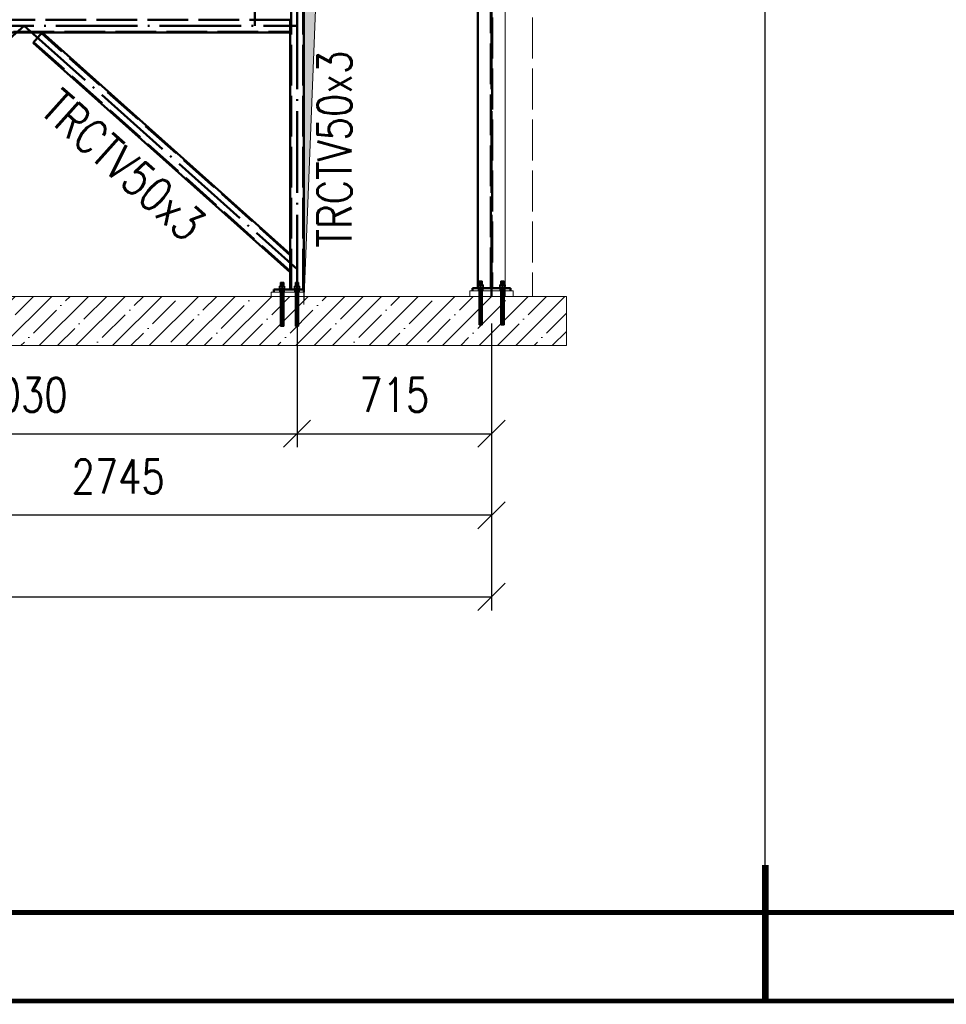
# Paper-space layout 'Layout1' of a CAD drawing. Extents: x -2 to 935, y -36 to 422.
# Tile 27 of 63: x 478 to 546, y 0 to 72. Entities that reach past the tile are written whole.
import ezdxf
from ezdxf.enums import TextEntityAlignment as Align

# ---------------------------------------------------------------- set-up
doc = ezdxf.new("R2010")
doc.units = 0
doc.linetypes.add('ACAD_ISO02W100', pattern=[15, 12, -3])
doc.linetypes.add('ACAD_ISO04W100', pattern=[30.5, 24, -3, 0.5, -3])
doc.layers.get('0').update_dxf_attribs({"linetype": 'CONTINUOUS'})
doc.layers.get('DEFPOINTS').update_dxf_attribs({"color": 132, "linetype": 'CONTINUOUS'})
doc.layers.add('RAMECEK_HP', color=251, linetype='CONTINUOUS')
for name, color, linetype, lineweight in [('SS_KOTVY', 2, 'CONTINUOUS', 35), ('SS_KOTY', 3, 'CONTINUOUS', 25), ('SS_OPLASTENI-PANEL', 9, 'CONTINUOUS', 13), ('SS_PODKLADY', 9, 'CONTINUOUS', 13), ('SS_PODLITÍ', 9, 'CONTINUOUS', 13), ('SS_POPIS_PROFILU', 13, 'CONTINUOUS', 25), ('SS_SLOUPY', 143, 'CONTINUOUS', 50), ('SS_ZTUŽENÍ', 81, 'CONTINUOUS', 50)]:
    doc.layers.add(name, color=color, linetype=linetype, lineweight=lineweight)
doc.styles.add('ROMANS', font='romans.shx', dxfattribs={"width": 0.8})
doc.styles.add('romans.shx', font='romans.shx', dxfattribs={"height": 5})
doc.dimstyles.new('A-1_(2.5)_50AS', dxfattribs={"dimtxt": 2.5, "dimasz": 2, "dimexe": 1, "dimexo": 2, "dimgap": 0, "dimtad": 0, "dimdec": 1, "dimlfac": 50, "dimrnd": 1, "dimtxsty": 'ROMANS', "dimblk1": 'OBLIQUE', "dimblk2": 'OBLIQUE', "dimsah": 1, "dimcen": 2, "dimclrd": 256, "dimclre": 256, "dimclrt": 256, "dimadec": 1, "dimazin": 2, "dimtfac": 0.714286, "dimtdec": 1, "dimtmove": 0, "dimatfit": 3, "dimldrblk": 'OPEN', "dimfxl": 1, "dimtvp": 1.142857, "dimtfill": 1, "dimtolj": 1, "dimlwd": -1, "dimlwe": -1, "dimarcsym": 0})

# ---------------------------------------------------------------- blocks, each defined once
blk = doc.blocks.new('*U6')
at = {"layer": 'DEFPOINTS'}
blk.add_lwpolyline([(743, 0), (533, 0), (533, 297), (743, 297)], close=True, dxfattribs=at)
at = {"layer": 'RAMECEK_HP', "lineweight": 35, "const_width": 0.35}
for points in [[(0, 420), (0, 0), (743, 0), (743, 420)], [(6.5, 413.5), (6.5, 6.5), (736.5, 6.5), (736.5, 413.5)]]:
    blk.add_lwpolyline(points, close=True, dxfattribs=at)
at = {"layer": 'RAMECEK_HP', "lineweight": 50, "const_width": 0.5}
blk.add_lwpolyline([(533, 0), (533, 10)], dxfattribs=at)
blk.add_lwpolyline([(533, 0), (533, 10)], dxfattribs=at)
at = {"layer": 'DEFPOINTS', "style": 'ROMANS', "width": 0.8}
blk.add_attdef('TISK', text='', height=10, dxfattribs=at).set_placement((743, -33), align=Align.RIGHT)
blk = doc.blocks.new('_Oblique')
at = {"color": 0, "linetype": 'ByBlock', "lineweight": -2}
blk.add_line((-0.5, -0.5), (0.5, 0.5), dxfattribs=at)
blk = doc.blocks.new('*D130')
at = {"layer": 'DEFPOINTS', "color": 0, "transparency": 16777216}
for p in [(457.972, 51.807), (498.572, 51.807, 45598.86), (498.572, 41.708)]:
    blk.add_point(p, dxfattribs=at)
at = {"layer": 'SS_KOTY', "transparency": 16777216}
for p, q in [((457.972, 49.807), (457.972, 40.708)), ((498.572, 49.807), (498.572, 40.708)), ((457.972, 41.708), (498.572, 41.708))]:
    blk.add_line(p, q, dxfattribs=at)
at = {"layer": 'SS_KOTY', "transparency": 16777216, "xscale": 2, "yscale": 2, "zscale": 2, "rotation": 180}
blk.add_blockref('_Oblique', (457.972, 41.708), dxfattribs=at)
at = {"layer": 'SS_KOTY', "transparency": 16777216, "xscale": 2, "yscale": 2, "zscale": 2}
blk.add_blockref('_Oblique', (498.572, 41.708), dxfattribs=at)
at = {"layer": 'SS_KOTY', "transparency": 16777216, "insert": (478.272, 44.566), "char_height": 2.5, "attachment_point": 5, "style": 'ROMANS', "bg_fill": 3, "box_fill_scale": 1.1, "bg_fill_color": 256, "bg_fill_true_color": 13158600, "bg_fill_transparency": 0}
blk.add_mtext('\\A1;2030', dxfattribs=at)
blk = doc.blocks.new('_OPEN')
at = {"color": 0, "linetype": 'ByBlock'}
for p, q in [((-1, 0.167), (0, 0)), ((0, 0), (-1, -0.167)), ((0, 0), (-1, 0))]:
    blk.add_line(p, q, dxfattribs=at)
blk = doc.blocks.new('*D131')
at = {"layer": 'DEFPOINTS', "color": 0, "transparency": 16777216}
for p in [(498.572, 51.807, 45598.86), (512.872, 51.807), (512.872, 41.708)]:
    blk.add_point(p, dxfattribs=at)
at = {"layer": 'SS_KOTY', "transparency": 16777216}
for p, q in [((498.572, 49.807), (498.572, 40.708)), ((512.872, 49.807), (512.872, 40.708)), ((498.572, 41.708), (512.872, 41.708))]:
    blk.add_line(p, q, dxfattribs=at)
at = {"layer": 'SS_KOTY', "transparency": 16777216, "xscale": 2, "yscale": 2, "zscale": 2, "rotation": 180}
blk.add_blockref('_Oblique', (498.572, 41.708), dxfattribs=at)
at = {"layer": 'SS_KOTY', "transparency": 16777216, "xscale": 2, "yscale": 2, "zscale": 2}
blk.add_blockref('_Oblique', (512.872, 41.708), dxfattribs=at)
at = {"layer": 'SS_KOTY', "transparency": 16777216, "insert": (505.722, 44.566), "char_height": 2.5, "attachment_point": 5, "style": 'ROMANS', "bg_fill": 3, "box_fill_scale": 1.1, "bg_fill_color": 256, "bg_fill_true_color": 13158600, "bg_fill_transparency": 0}
blk.add_mtext('\\A1;715', dxfattribs=at)
blk = doc.blocks.new('*D132')
at = {"layer": 'DEFPOINTS', "color": 0, "transparency": 16777216}
for p in [(457.972, 51.807), (512.872, 51.807), (457.972, 35.708)]:
    blk.add_point(p, dxfattribs=at)
at = {"layer": 'SS_KOTY', "transparency": 16777216}
for p, q in [((457.972, 49.807), (457.972, 34.708)), ((512.872, 49.807), (512.872, 34.708)), ((512.872, 35.708), (457.972, 35.708))]:
    blk.add_line(p, q, dxfattribs=at)
at = {"layer": 'SS_KOTY', "transparency": 16777216, "xscale": 2, "yscale": 2, "zscale": 2, "rotation": 180}
blk.add_blockref('_Oblique', (457.972, 35.708), dxfattribs=at)
at = {"layer": 'SS_KOTY', "transparency": 16777216, "xscale": 2, "yscale": 2, "zscale": 2}
blk.add_blockref('_Oblique', (512.872, 35.708), dxfattribs=at)
at = {"layer": 'SS_KOTY', "transparency": 16777216, "insert": (485.422, 38.566), "char_height": 2.5, "attachment_point": 5, "style": 'ROMANS', "bg_fill": 3, "box_fill_scale": 1.1, "bg_fill_color": 256, "bg_fill_true_color": 13158600, "bg_fill_transparency": 0}
blk.add_mtext('\\A1;2745', dxfattribs=at)
blk = doc.blocks.new('*D134')
at = {"layer": 'DEFPOINTS', "color": 0, "transparency": 16777216}
for p in [(403.072, 51.807), (512.872, 51.807), (512.872, 29.708)]:
    blk.add_point(p, dxfattribs=at)
at = {"layer": 'SS_KOTY', "transparency": 16777216}
for p, q in [((403.072, 49.807), (403.072, 28.708)), ((512.872, 49.807), (512.872, 28.708)), ((403.072, 29.708), (512.872, 29.708))]:
    blk.add_line(p, q, dxfattribs=at)
at = {"layer": 'SS_KOTY', "transparency": 16777216, "xscale": 2, "yscale": 2, "zscale": 2, "rotation": 180}
blk.add_blockref('_Oblique', (403.072, 29.708), dxfattribs=at)
at = {"layer": 'SS_KOTY', "transparency": 16777216, "xscale": 2, "yscale": 2, "zscale": 2}
blk.add_blockref('_Oblique', (512.872, 29.708), dxfattribs=at)
at = {"layer": 'SS_KOTY', "transparency": 16777216, "insert": (457.972, 32.566), "char_height": 2.5, "attachment_point": 5, "style": 'ROMANS', "bg_fill": 3, "box_fill_scale": 1.1, "bg_fill_color": 256, "bg_fill_true_color": 13158600, "bg_fill_transparency": 0}
blk.add_mtext('\\A1;5490', dxfattribs=at)

psp = doc.layouts.get("Layout1")

# ---------------------------------------------------------------- linework, layer by layer
at = {"layer": 'SS_KOTVY', "color": 3, "linetype": 'ACAD_ISO02W100', "ltscale": 0.25}
for p, q in [((511.9614, 52.927), (511.9523, 52.927)), ((511.9523, 52.927), (511.9523, 52.657)), ((511.9874, 52.927), (511.9614, 52.927)), ((512.0263, 52.927), (511.9874, 52.927)), ((512.0723, 52.927), (512.0263, 52.927)), ((512.1182, 52.927), (512.0723, 52.927)), ((512.1571, 52.927), (512.1182, 52.927)), ((512.1831, 52.927), (512.1571, 52.927)), ((512.1923, 52.927), (512.1831, 52.927)), ((512.1923, 52.657), (512.1923, 52.927)), ((513.5614, 52.927), (513.5523, 52.927)), ((513.5523, 52.927), (513.5523, 52.657)), ((513.5874, 52.927), (513.5614, 52.927)), ((513.6263, 52.927), (513.5874, 52.927)), ((513.6723, 52.927), (513.6263, 52.927)), ((513.7182, 52.927), (513.6723, 52.927)), ((513.7571, 52.927), (513.7182, 52.927)), ((513.7831, 52.927), (513.7571, 52.927)), ((513.7923, 52.927), (513.7831, 52.927)), ((513.7923, 52.657), (513.7923, 52.927)), ((498.3323, 52.357), (498.3369, 52.357)), ((498.3323, 52.357), (498.3323, 52.307)), ((498.3369, 52.357), (498.3505, 52.357)), ((498.3505, 52.357), (498.3727, 52.357)), ((498.3727, 52.357), (498.3826, 52.357)), ((498.5723, 52.557), (498.3826, 52.557)), ((498.3826, 52.557), (498.3826, 52.357)), ((498.3826, 52.357), (498.4026, 52.357)), ((498.4026, 52.357), (498.4389, 52.357)), ((498.4389, 52.357), (498.4804, 52.357)), ((498.4614, 52.827), (498.4523, 52.827)), ((498.4523, 52.827), (498.4523, 52.557)), ((498.4874, 52.827), (498.4614, 52.827)), ((498.4804, 52.357), (498.5254, 52.357)), ((498.5263, 52.827), (498.4874, 52.827)), ((498.5254, 52.357), (498.5723, 52.357)), ((498.5723, 52.827), (498.5263, 52.827)), ((498.6182, 52.827), (498.5723, 52.827)), ((498.7619, 52.557), (498.5723, 52.557)), ((498.5723, 52.557), (498.5723, 52.357)), ((498.5723, 52.357), (498.6191, 52.357)), ((498.6571, 52.827), (498.6182, 52.827)), ((498.6191, 52.357), (498.6641, 52.357)), ((498.6831, 52.827), (498.6571, 52.827)), ((498.6641, 52.357), (498.7056, 52.357)), ((498.6923, 52.827), (498.6831, 52.827)), ((498.6923, 52.557), (498.6923, 52.827)), ((498.7056, 52.357), (498.742, 52.357)), ((498.742, 52.357), (498.7619, 52.357)), ((498.7619, 52.357), (498.7619, 52.557)), ((498.7619, 52.357), (498.7718, 52.357)), ((498.7718, 52.357), (498.794, 52.357)), ((498.794, 52.357), (498.8077, 52.357)), ((498.8077, 52.357), (498.8123, 52.357)), ((498.8123, 52.307), (498.8123, 52.357)), ((511.8722, 52.457), (511.8727, 52.457)), ((511.8727, 52.457), (511.8826, 52.457)), ((512.0723, 52.657), (511.8826, 52.657)), ((511.8826, 52.657), (511.8826, 52.457)), ((511.8826, 52.457), (511.9026, 52.457)), ((511.9026, 52.457), (511.9389, 52.457)), ((511.9389, 52.457), (511.9804, 52.457)), ((511.9523, 52.407), (511.9523, 52.207)), ((511.9804, 52.457), (512.0254, 52.457)), ((512.0254, 52.457), (512.0723, 52.457)), ((512.2619, 52.657), (512.0723, 52.657)), ((512.0723, 52.657), (512.0723, 52.457)), ((512.0723, 52.457), (512.1191, 52.457)), ((512.1191, 52.457), (512.1641, 52.457)), ((512.1641, 52.457), (512.2056, 52.457)), ((512.1923, 52.207), (512.1923, 52.407)), ((512.2056, 52.457), (512.242, 52.457)), ((512.242, 52.457), (512.2619, 52.457)), ((512.2619, 52.457), (512.2619, 52.657)), ((512.2619, 52.457), (512.2718, 52.457)), ((512.2718, 52.457), (512.294, 52.457)), ((512.294, 52.457), (512.3077, 52.457)), ((512.3077, 52.457), (512.3123, 52.457)), ((512.3123, 52.407), (512.3123, 52.457)), ((513.4323, 52.457), (513.4369, 52.457)), ((513.4323, 52.457), (513.4323, 52.407)), ((513.4369, 52.457), (513.4505, 52.457)), ((513.4505, 52.457), (513.4727, 52.457)), ((513.4727, 52.457), (513.4826, 52.457)), ((513.6723, 52.657), (513.4826, 52.657)), ((513.4826, 52.657), (513.4826, 52.457)), ((513.4826, 52.457), (513.5026, 52.457)), ((513.5026, 52.457), (513.5389, 52.457)), ((513.5389, 52.457), (513.5804, 52.457)), ((513.5523, 52.407), (513.5523, 52.207)), ((513.5804, 52.457), (513.6254, 52.457)), ((513.6254, 52.457), (513.6723, 52.457)), ((513.8619, 52.657), (513.6723, 52.657)), ((513.6723, 52.657), (513.6723, 52.457)), ((513.6723, 52.457), (513.7191, 52.457)), ((513.7191, 52.457), (513.7641, 52.457)), ((513.7641, 52.457), (513.8056, 52.457)), ((513.7923, 52.207), (513.7923, 52.407)), ((513.8056, 52.457), (513.842, 52.457)), ((513.842, 52.457), (513.8619, 52.457)), ((513.8619, 52.457), (513.8619, 52.657)), ((513.8619, 52.457), (513.8718, 52.457)), ((513.8718, 52.457), (513.8723, 52.457)), ((513.8723, 52.457), (513.894, 52.457)), ((513.894, 52.457), (513.9077, 52.457)), ((513.9077, 52.457), (513.9123, 52.457)), ((513.9123, 52.407), (513.9123, 52.457))]:
    psp.add_line(p, q, dxfattribs=at)
at = {"layer": 'SS_KOTVY', "color": 7, "linetype": 'ACAD_ISO04W100', "ltscale": 0.25}
for p, q in [((497.2323, 52.507), (497.7123, 52.507)), ((497.4723, 52.507), (497.4723, 52.507)), ((498.3323, 52.507), (498.8123, 52.507)), ((498.5723, 52.507), (498.5723, 52.507)), ((511.8323, 52.607), (512.3123, 52.607)), ((512.0723, 52.607), (512.0723, 52.607)), ((513.4323, 52.607), (513.9123, 52.607)), ((513.6723, 52.607), (513.6723, 52.607))]:
    psp.add_line(p, q, dxfattribs=at)
at = {"layer": 'SS_KOTVY', "color": 1, "linetype": 'Continuous', "ltscale": 0.25}
for p, q in [((497.2323, 52.357), (497.2369, 52.357)), ((497.2323, 52.357), (497.2323, 52.307)), ((497.2369, 52.357), (497.2505, 52.357)), ((497.2505, 52.357), (497.2727, 52.357)), ((497.2727, 52.357), (497.3026, 52.357)), ((497.4723, 52.557), (497.2826, 52.557)), ((497.2826, 52.557), (497.2826, 52.357)), ((497.3026, 52.357), (497.3389, 52.357)), ((497.3389, 52.357), (497.3804, 52.357)), ((497.3614, 52.827), (497.3523, 52.827)), ((497.3523, 52.827), (497.3523, 52.557)), ((497.3874, 52.827), (497.3614, 52.827)), ((497.3804, 52.357), (497.4254, 52.357)), ((497.4263, 52.827), (497.3874, 52.827)), ((497.4254, 52.357), (497.4723, 52.357)), ((497.4723, 52.827), (497.4263, 52.827)), ((497.5182, 52.827), (497.4723, 52.827)), ((497.6619, 52.557), (497.4723, 52.557)), ((497.4723, 52.557), (497.4723, 52.357)), ((497.4723, 52.357), (497.5191, 52.357)), ((497.5571, 52.827), (497.5182, 52.827)), ((497.5191, 52.357), (497.5641, 52.357)), ((497.5831, 52.827), (497.5571, 52.827)), ((497.5641, 52.357), (497.6056, 52.357)), ((497.5923, 52.827), (497.5831, 52.827)), ((497.5923, 52.557), (497.5923, 52.827)), ((497.6056, 52.357), (497.642, 52.357)), ((497.642, 52.357), (497.6718, 52.357)), ((497.6619, 52.357), (497.6619, 52.557)), ((497.6718, 52.357), (497.694, 52.357)), ((497.694, 52.357), (497.7077, 52.357)), ((497.7077, 52.357), (497.7123, 52.357)), ((497.7123, 52.307), (497.7123, 52.357)), ((511.8323, 52.457), (511.8369, 52.457)), ((511.8323, 52.457), (511.8323, 52.407)), ((511.8369, 52.457), (511.8505, 52.457)), ((511.8505, 52.457), (511.8722, 52.457))]:
    psp.add_line(p, q, dxfattribs=at)
at = {"layer": 'SS_OPLASTENI-PANEL', "color": 9, "linetype": 'Continuous', "ltscale": 0.25}
psp.add_line((513.8723, 52.407), (513.8723, 109.807), dxfattribs=at)
at = {"layer": 'SS_OPLASTENI-PANEL', "color": 9, "linetype": 'ACAD_ISO02W100', "ltscale": 0.25}
psp.add_line((515.8723, 109.807), (515.8723, 51.807), dxfattribs=at)
at = {"layer": 'SS_PODKLADY', "ltscale": 0.25}
psp.add_line((518.3757, 48.1939), (518.3757, 51.807), dxfattribs=at)
at = {"layer": 'SS_PODLITÍ', "ltscale": 0.25}
for p, q in [((514.4723, 52.207), (511.2723, 52.207)), ((514.4723, 51.807), (514.4723, 52.207))]:
    psp.add_line(p, q, dxfattribs=at)
at = {"layer": 'SS_SLOUPY', "color": 3, "linetype": 'ACAD_ISO02W100', "ltscale": 0.25}
for p, q in [((512.8223, 52.407), (512.8223, 109.807)), ((512.9223, 109.807), (512.9223, 52.407)), ((511.9322, 52.407), (511.9322, 52.207)), ((512.2123, 52.207), (512.2123, 52.407)), ((513.5322, 52.407), (513.5322, 52.207)), ((513.8123, 52.207), (513.8123, 52.407))]:
    psp.add_line(p, q, dxfattribs=at)
at = {"layer": 'SS_SLOUPY', "color": 1, "linetype": 'Continuous', "ltscale": 0.25}
for p, q in [((511.8723, 94.207), (511.8723, 52.407)), ((514.2723, 52.407), (511.4723, 52.407)), ((511.4723, 52.407), (511.4723, 52.207)), ((514.2723, 52.207), (514.2723, 52.407))]:
    psp.add_line(p, q, dxfattribs=at)
at = {"layer": 'SS_ZTUŽENÍ', "color": 3, "linetype": 'ACAD_ISO02W100', "ltscale": 0.25}
for p, q in [((498.1323, 107.807), (498.1323, 52.307)), ((499.0123, 52.307), (499.0123, 107.807)), ((498.0722, 72.147), (458.9723, 72.147)), ((458.9723, 71.267), (498.0722, 71.267)), ((498.0722, 54.8432), (479.7932, 71.1622)), ((479.2071, 70.5058), (498.0722, 53.6636))]:
    psp.add_line(p, q, dxfattribs=at)
at = {"layer": 'SS_ZTUŽENÍ', "color": 1, "linetype": 'Continuous', "ltscale": 0.25}
for p, q in [((499.0723, 52.307), (499.0723, 107.807)), ((498.0723, 72.207), (498.0723, 71.207)), ((458.9723, 71.207), (498.0722, 71.207)), ((479.8331, 71.207), (479.1671, 70.461)), ((498.0722, 54.9237), (479.8331, 71.207)), ((498.0723, 71.207), (498.0723, 54.9237)), ((479.1671, 70.461), (498.0722, 53.5831)), ((498.0723, 54.9237), (498.0723, 53.5831)), ((498.0723, 53.5831), (498.0723, 52.307)), ((499.0723, 52.307), (496.8723, 52.307))]:
    psp.add_line(p, q, dxfattribs=at)
at = {"layer": 'SS_ZTUŽENÍ', "color": 7, "linetype": 'ACAD_ISO04W100', "ltscale": 0.25}
for p, q in [((495.4723, 71.707), (495.4723, 95.307)), ((457.9723, 71.707), (498.5723, 71.707)), ((478.5223, 71.707), (457.9723, 53.807)), ((478.5223, 71.707), (498.5723, 53.807))]:
    psp.add_line(p, q, dxfattribs=at)

# ---------------------------------------------------------------- block references
at = {"layer": 'RAMECEK_HP'}
psp.add_blockref('*U6', (0, 0), dxfattribs=at)

# ---------------------------------------------------------------- texts
at = {"layer": 'SS_POPIS_PROFILU', "color": 13, "style": 'romans.shx', "width": 0.8}
for rotation, p in [(90, (502.5823, 55.3961)), (318.24254, (479.5602, 65.3469))]:
    psp.add_text('TRCTV50x3', height=2.5, rotation=rotation, dxfattribs=at).set_placement(p)

# ---------------------------------------------------------------- next in the draw order: dimensions: what is measured, and where the dimension line sits
at = {"layer": 'SS_KOTY'}
dim = psp.add_linear_dim(base=(498.5723, 41.7084), p1=(457.9723, 51.807), p2=(498.5723, 51.807, 45598.86), dimstyle='A-1_(2.5)_50AS', override={"dimtmove": 1}, dxfattribs=at)
dim.commit()
dim.dimension.update_dxf_attribs({"geometry": '*D130', "text_midpoint": (478.2723, 44.5655)})

# ---------------------------------------------------------------- next in the draw order: dimensions: what is measured, and where the dimension line sits
dim = psp.add_linear_dim(base=(512.8723, 41.7084), p1=(498.5723, 51.807, 45598.86), p2=(512.8723, 51.807), dimstyle='A-1_(2.5)_50AS', override={"dimtmove": 1}, dxfattribs=at)
dim.commit()
dim.dimension.update_dxf_attribs({"geometry": '*D131', "text_midpoint": (505.7223, 44.5655)})

# ---------------------------------------------------------------- next in the draw order: dimensions: what is measured, and where the dimension line sits
dim = psp.add_linear_dim(base=(457.9723, 35.7084), p1=(512.8723, 51.807), p2=(457.9723, 51.807), dimstyle='A-1_(2.5)_50AS', override={"dimtmove": 1}, dxfattribs=at)
dim.commit()
dim.dimension.update_dxf_attribs({"geometry": '*D132', "text_midpoint": (485.4223, 38.5655)})

# ---------------------------------------------------------------- next in the draw order: dimensions: what is measured, and where the dimension line sits
dim = psp.add_linear_dim(base=(512.8723, 29.7084), p1=(403.0723, 51.807), p2=(512.8723, 51.807), dimstyle='A-1_(2.5)_50AS', override={"dimtmove": 1}, dxfattribs=at)
dim.commit()
dim.dimension.update_dxf_attribs({"geometry": '*D134', "text_midpoint": (457.9723, 32.5655)})

# ---------------------------------------------------------------- next in the draw order: hatches: boundary and pattern name
at = {"layer": 'SS_PODKLADY'}
h = psp.add_hatch(color=256, dxfattribs=at)
h.dxf.hatch_style = 1
h.paths.add_polyline_path([(500.7142, 92.7404), (511.8723, 94.207), (499.0723, 94.207), (499.0723, 51.207)])
h = psp.add_hatch(dxfattribs=at)
h.set_pattern_fill('ANSI35', color=256, scale=0.3, style=0)
h.set_pattern_definition([(45, (512.8723, 51.807), (-1.34704, 1.34704), []), (45, (514.2193, 51.807), (-1.347038, 1.347038), [2.38125, -0.47625, 0, -0.47625])])
h.paths.add_polyline_path([(398.865, 48.1939), (518.3757, 48.1939), (518.3757, 51.807), (398.865, 51.807)], flags=0)

# ---------------------------------------------------------------- next in the draw order: linework, layer by layer
at = {"layer": 'SS_KOTVY', "color": 7, "linetype": 'ACAD_ISO04W100', "ltscale": 0.25}
for p, q in [((512.0723, 52.927), (512.0723, 49.727)), ((513.6723, 52.927), (513.6723, 49.727)), ((497.4723, 52.827), (497.4723, 49.627)), ((498.5723, 52.827), (498.5723, 49.627)), ((497.3523, 51.907), (497.5923, 51.907)), ((497.4723, 51.907), (497.4723, 51.907)), ((498.4523, 51.907), (498.6923, 51.907)), ((498.5723, 51.907), (498.5723, 51.907)), ((511.9523, 52.007), (512.1923, 52.007)), ((512.0723, 52.007), (512.0723, 52.007)), ((513.5523, 52.007), (513.7923, 52.007)), ((513.6723, 52.007), (513.6723, 52.007))]:
    psp.add_line(p, q, dxfattribs=at)
at = {"layer": 'SS_KOTVY', "color": 3, "linetype": 'ACAD_ISO02W100', "ltscale": 0.25}
for p, q in [((497.3523, 52.307), (497.3523, 52.107)), ((497.5923, 52.107), (497.5923, 52.307)), ((498.4523, 52.307), (498.4523, 52.107)), ((498.6923, 52.107), (498.6923, 52.307)), ((511.9523, 52.207), (511.9523, 49.727)), ((512.1923, 49.727), (512.1923, 52.207)), ((513.5523, 52.207), (513.5523, 49.727)), ((513.7923, 49.727), (513.7923, 52.207)), ((497.3523, 52.107), (497.3523, 51.807)), ((497.3523, 51.807), (497.3523, 49.627)), ((497.5923, 51.807), (497.5923, 52.107)), ((497.5923, 49.627), (497.5923, 51.807)), ((498.4523, 52.107), (498.4523, 49.627)), ((498.6923, 49.627), (498.6923, 52.107)), ((497.3523, 49.627), (497.3546, 49.627)), ((497.3546, 49.627), (497.3614, 49.627)), ((497.3614, 49.627), (497.3725, 49.627)), ((497.3725, 49.627), (497.3874, 49.627)), ((497.3874, 49.627), (497.4056, 49.627)), ((497.4056, 49.627), (497.4263, 49.627)), ((497.4263, 49.627), (497.4489, 49.627)), ((497.4489, 49.627), (497.4723, 49.627)), ((497.4723, 49.627), (497.4957, 49.627)), ((497.4957, 49.627), (497.5182, 49.627)), ((497.5182, 49.627), (497.5389, 49.627)), ((497.5389, 49.627), (497.5571, 49.627)), ((497.5571, 49.627), (497.572, 49.627)), ((497.572, 49.627), (497.5831, 49.627)), ((497.5831, 49.627), (497.59, 49.627)), ((497.59, 49.627), (497.5923, 49.627)), ((498.4523, 49.627), (498.4546, 49.627)), ((498.4546, 49.627), (498.4614, 49.627)), ((498.4614, 49.627), (498.4725, 49.627)), ((498.4725, 49.627), (498.4874, 49.627)), ((498.4874, 49.627), (498.5056, 49.627)), ((498.5056, 49.627), (498.5263, 49.627)), ((498.5263, 49.627), (498.5489, 49.627)), ((498.5489, 49.627), (498.5723, 49.627)), ((498.5723, 49.627), (498.5957, 49.627)), ((498.5957, 49.627), (498.6182, 49.627)), ((498.6182, 49.627), (498.6389, 49.627)), ((498.6389, 49.627), (498.6571, 49.627)), ((498.6571, 49.627), (498.672, 49.627)), ((498.672, 49.627), (498.6831, 49.627)), ((498.6831, 49.627), (498.69, 49.627)), ((498.69, 49.627), (498.6923, 49.627)), ((511.9523, 49.727), (511.9546, 49.727)), ((511.9546, 49.727), (511.9614, 49.727)), ((511.9614, 49.727), (511.9725, 49.727)), ((511.9725, 49.727), (511.9874, 49.727)), ((511.9874, 49.727), (512.0056, 49.727)), ((512.0056, 49.727), (512.0263, 49.727)), ((512.0263, 49.727), (512.0489, 49.727)), ((512.0489, 49.727), (512.0723, 49.727)), ((512.0723, 49.727), (512.0957, 49.727)), ((512.0957, 49.727), (512.1182, 49.727)), ((512.1182, 49.727), (512.1389, 49.727)), ((512.1389, 49.727), (512.1571, 49.727)), ((512.1571, 49.727), (512.172, 49.727)), ((512.172, 49.727), (512.1831, 49.727)), ((512.1831, 49.727), (512.19, 49.727)), ((512.19, 49.727), (512.1923, 49.727)), ((513.5523, 49.727), (513.5546, 49.727)), ((513.5546, 49.727), (513.5614, 49.727)), ((513.5614, 49.727), (513.5725, 49.727)), ((513.5725, 49.727), (513.5874, 49.727)), ((513.5874, 49.727), (513.6056, 49.727)), ((513.6056, 49.727), (513.6263, 49.727)), ((513.6263, 49.727), (513.6489, 49.727)), ((513.6489, 49.727), (513.6723, 49.727)), ((513.6723, 49.727), (513.6957, 49.727)), ((513.6957, 49.727), (513.7182, 49.727)), ((513.7182, 49.727), (513.7389, 49.727)), ((513.7389, 49.727), (513.7571, 49.727)), ((513.7571, 49.727), (513.772, 49.727)), ((513.772, 49.727), (513.7831, 49.727)), ((513.7831, 49.727), (513.79, 49.727)), ((513.79, 49.727), (513.7923, 49.727))]:
    psp.add_line(p, q, dxfattribs=at)
at = {"layer": 'SS_OPLASTENI-PANEL', "color": 9, "linetype": 'ACAD_ISO02W100', "ltscale": 0.25}
psp.add_line((513.8723, 51.807), (513.8723, 52.407), dxfattribs=at)
at = {"layer": 'SS_PODKLADY', "ltscale": 0.25}
for p, q in [((518.3757, 51.807), (398.865, 51.807)), ((398.865, 48.1939), (518.3757, 48.1939))]:
    psp.add_line(p, q, dxfattribs=at)
at = {"layer": 'SS_PODKLADY', "elevation": 45599.36}
psp.add_lwpolyline([(499.0723, 51.207), (499.0723, 94.207), (511.8723, 94.207), (500.7142, 92.7404), (499.0723, 51.207)], dxfattribs=at)
at = {"layer": 'SS_PODLITÍ', "ltscale": 0.25}
for p, q in [((511.2723, 52.207), (511.2723, 51.807)), ((499.0723, 52.107), (496.6723, 52.107)), ((496.6723, 52.107), (496.6723, 51.807)), ((499.0723, 51.807), (499.0723, 52.107))]:
    psp.add_line(p, q, dxfattribs=at)
at = {"layer": 'SS_SLOUPY', "color": 7, "linetype": 'ACAD_ISO04W100', "ltscale": 0.25}
psp.add_line((512.8723, 51.807), (512.8723, 109.807), dxfattribs=at)
at = {"layer": 'SS_ZTUŽENÍ', "color": 7, "linetype": 'ACAD_ISO04W100', "ltscale": 0.25}
psp.add_line((498.5723, 51.807), (498.5723, 109.807), dxfattribs=at)
at = {"layer": 'SS_ZTUŽENÍ', "color": 1, "linetype": 'Continuous', "ltscale": 0.25}
for p, q in [((496.8723, 52.307), (496.8723, 52.107)), ((499.0723, 52.107), (499.0723, 52.307))]:
    psp.add_line(p, q, dxfattribs=at)
at = {"layer": 'SS_ZTUŽENÍ', "color": 3, "linetype": 'ACAD_ISO02W100', "ltscale": 0.25}
for p, q in [((497.3322, 52.307), (497.3322, 52.107)), ((497.6123, 52.107), (497.6123, 52.307)), ((498.4322, 52.307), (498.4322, 52.107)), ((498.7123, 52.107), (498.7123, 52.307))]:
    psp.add_line(p, q, dxfattribs=at)

doc.saveas('drawing.dxf')
